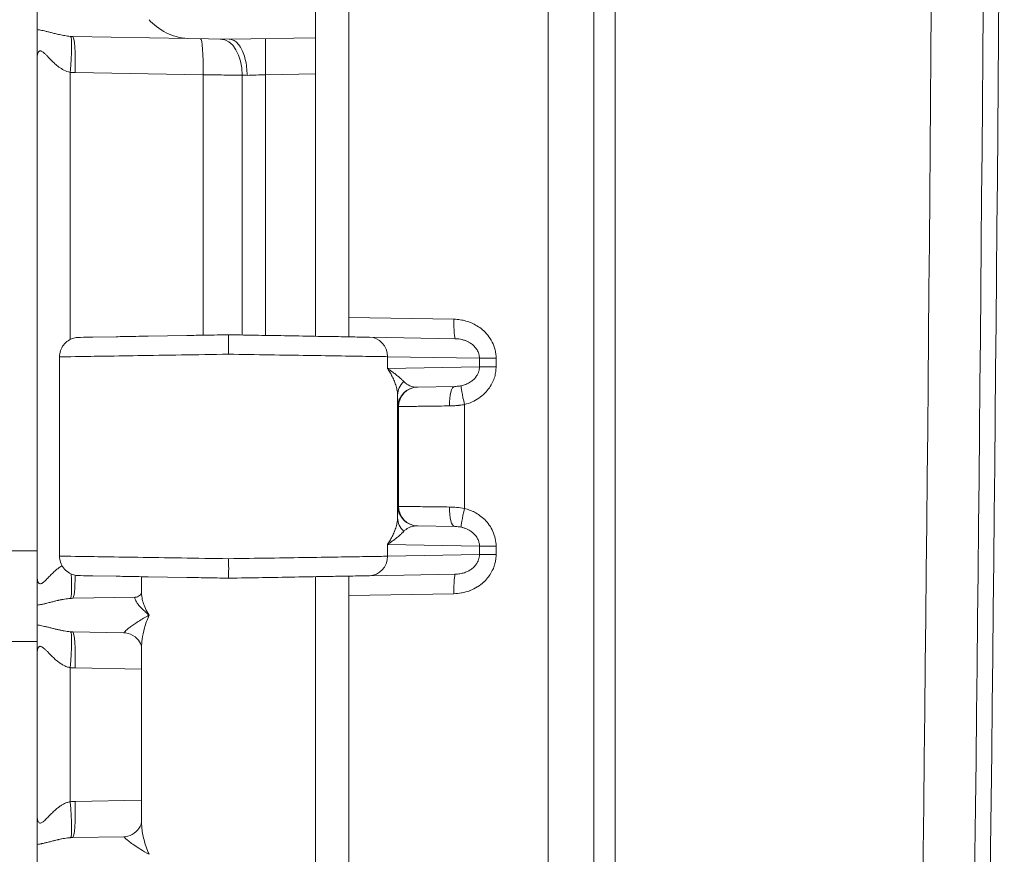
# Model space of a CAD drawing. Header units: inches. Extents: x 0 to 110, y 2 to 70.
# Tile 17 of 129: x 20.6 to 22.37, y 29.86 to 31.36. Entities that reach past the tile are written whole.
import ezdxf

# ---------------------------------------------------------------- set-up
doc = ezdxf.new("R2010")
doc.units = ezdxf.units.IN
doc.header["$LTSCALE"] = 3.25
doc.header["$MEASUREMENT"] = 0
doc.layers.add('Visible (ANSI)', color=7, linetype='Continuous', lineweight=18)
doc.layers.add('Visible Narrow (ANSI)', color=7, linetype='Continuous', lineweight=5)

msp = doc.modelspace()

# ---------------------------------------------------------------- linework, layer by layer
at = {"layer": 'Visible (ANSI)'}
for p, q in [((21.6322, 27.6568), (21.6322, 40.4906)), ((21.1922, 31.8238), (21.1922, 30.8237)), ((21.1322, 31.821), (21.1322, 31.3264)), ((20.6322, 31.3766), (20.6322, 31.3409)), ((20.696, 31.3286), (20.9026, 31.325)), ((20.9026, 31.325), (20.9772, 31.3237)), ((20.9772, 31.3237), (21.1322, 31.3264)), ((20.9772, 31.3237), (20.9772, 31.3237)), ((21.1322, 31.3264), (21.1322, 31.2614)), ((20.6322, 31.2901), (20.6322, 30.3573)), ((21.1322, 30.7898), (21.1322, 31.2614)), ((21.1922, 30.7889), (21.1922, 30.8237)), ((20.71, 30.7878), (20.7066, 30.7878)), ((20.7066, 30.7878), (20.7086, 30.7878)), ((20.71, 30.7878), (20.7153, 30.7879)), ((20.7324, 30.7882), (20.7153, 30.7879)), ((20.7285, 30.7882), (20.7324, 30.7882)), ((20.7324, 30.7882), (20.7741, 30.789)), ((20.8318, 30.79), (20.9009, 30.7912)), ((21.3834, 30.7854), (21.2291, 30.7881)), ((20.6722, 30.7528), (20.6722, 30.3947)), ((21.3825, 30.6996), (21.3151, 30.6984)), ((21.2822, 30.6735), (21.2822, 30.6735)), ((21.2822, 30.474), (21.2822, 30.474)), ((21.3151, 30.4491), (21.3825, 30.4479)), ((20.7066, 30.3597), (20.71, 30.3596)), ((20.7086, 30.3596), (20.7066, 30.3597)), ((20.7152, 30.3595), (20.71, 30.3596)), ((20.7152, 30.3595), (20.7324, 30.3592)), ((20.7324, 30.3592), (20.7285, 30.3593)), ((20.7741, 30.3585), (20.7324, 30.3592)), ((20.8197, 30.3577), (20.8197, 30.3281)), ((20.9009, 30.3563), (20.8318, 30.3575)), ((21.1322, 30.3577), (21.1322, 30.3456)), ((21.1922, 30.3586), (21.1922, 30.3238)), ((21.3834, 30.3621), (21.2291, 30.3594)), ((21.1322, 30.3456), (21.1322, 30.321)), ((20.696, 30.3188), (20.8088, 30.3208)), ((21.1322, 30.321), (21.1322, 29.8264)), ((21.1922, 30.3238), (21.1922, 29.3237)), ((20.6322, 30.3066), (20.6322, 30.2709)), ((20.696, 30.2586), (20.788, 30.257)), ((20.6322, 30.2201), (20.6322, 29.9273)), ((20.8197, 30.2309), (20.8197, 29.9166)), ((20.8197, 29.9166), (20.8197, 29.9166)), ((20.696, 29.8888), (20.788, 29.8904)), ((20.6322, 29.8766), (20.6322, 29.8409))]:
    msp.add_line(p, q, dxfattribs=at)
msp.add_arc((-337.8428, 34.0737), 360.2125, 359.126733, 0.873267, dxfattribs=at)
for centre, major_axis, ratio, start_param, end_param in [((20.8084, 30.3458), (0.0004, -0.025), 0.924558, 0.000018, 0.000068), ((20.7869, 30.192), (0.0011, 0.065), 0.854416, 6.282893, 6.283071), ((20.7869, 29.9554), (0.0011, -0.065), 0.85437, 0.000352, 0.000697)]:
    msp.add_ellipse(centre, major_axis=major_axis, ratio=ratio, start_param=start_param, end_param=end_param, dxfattribs=at)
for points, knots in [([(20.8332, 31.3587), (20.8402, 31.3508), (20.8517, 31.3414), (20.8744, 31.33), (20.8888, 31.3253), (20.9026, 31.325)], [0.0000001, 0.0000001, 0.0000001, 0.0000001, 0.1445086, 0.1445086, 0.2629399, 0.2629399, 0.2629399, 0.2629399]), ([(20.6322, 31.2901), (20.6322, 31.2903), (20.6322, 31.2903), (20.6322, 31.2982), (20.6322, 31.309), (20.6322, 31.3231), (20.6322, 31.3272), (20.6322, 31.3347), (20.6322, 31.3381), (20.6322, 31.3409)], [-0.0007866, -0.0007866, -0.0007866, -0.0007866, 0, 0, 0.0672489, 0.0672489, 0.0980531, 0.0980531, 0.1306009, 0.1306009, 0.1306009, 0.1306009]), ([(21.0093, 31.2587), (21.0093, 31.2636), (21.009, 31.2685), (21.0085, 31.2733), (21.0079, 31.278), (21.0071, 31.2827), (21.0061, 31.287), (21.0051, 31.2914), (21.0038, 31.2955), (21.0023, 31.2993), (21.0008, 31.3031), (20.9991, 31.3065), (20.9972, 31.3095), (20.9954, 31.3125), (20.9933, 31.3151), (20.9912, 31.3172), (20.9891, 31.3193), (20.9868, 31.321), (20.9844, 31.3221), (20.982, 31.3232), (20.9795, 31.3237), (20.9772, 31.3237)], [0, 0, 0, 0, 0.142857, 0.142857, 0.142857, 0.285714, 0.285714, 0.285714, 0.428571, 0.428571, 0.428571, 0.571429, 0.571429, 0.571429, 0.714286, 0.714286, 0.714286, 0.857143, 0.857143, 0.857143, 1, 1, 1, 1]), ([(20.6722, 30.7528), (20.6722, 30.7566), (20.6728, 30.7604), (20.6753, 30.7676), (20.6771, 30.771), (20.6817, 30.777), (20.6845, 30.7797), (20.6908, 30.7839), (20.6944, 30.7856), (20.6994, 30.7869), (20.7008, 30.7872), (20.7037, 30.7876), (20.7051, 30.7878), (20.7066, 30.7878)], [0, 0, 0, 0, 0.0288206, 0.0288206, 0.0577212, 0.0577212, 0.0866185, 0.0866185, 0.115515, 0.115515, 0.1264529, 0.1264529, 0.1375626, 0.1375626, 0.1375626, 0.1375626]), ([(20.8318, 30.79), (20.8165, 30.7897), (20.8021, 30.7894), (20.7839, 30.7891), (20.7789, 30.789), (20.7741, 30.789)], [0.18181818, 0.18181818, 0.18181818, 0.18181818, 0.24686871, 0.24686871, 0.27272727, 0.27272727, 0.27272727, 0.27272727]), ([(20.9759, 30.7925), (20.9621, 30.7922), (20.9485, 30.792), (20.9236, 30.7916), (20.9122, 30.7914), (20.9009, 30.7912)], [0, 0, 0, 0, 0.04853983, 0.04853983, 0.09090909, 0.09090909, 0.09090909, 0.09090909]), ([(21.2291, 30.7881), (21.2247, 30.7881), (21.2196, 30.7882), (21.2138, 30.7883), (21.2093, 30.7884), (21.2045, 30.7885), (21.1991, 30.7886), (21.189, 30.7888), (21.1773, 30.789), (21.1643, 30.7892), (21.1617, 30.7892), (21.1589, 30.7893), (21.1561, 30.7893), (21.1398, 30.7896), (21.1217, 30.7899), (21.1023, 30.7903), (21.1007, 30.7903), (21.099, 30.7903), (21.0973, 30.7904), (21.0794, 30.7907), (21.0604, 30.791), (21.0411, 30.7913), (21.0337, 30.7915), (21.0263, 30.7916), (21.0188, 30.7917), (21.0048, 30.792), (20.9905, 30.7922), (20.9759, 30.7925)], [0, 0, 0, 0, 0.113348, 0.113348, 0.113348, 0.2, 0.2, 0.2, 0.365556, 0.365556, 0.365556, 0.4, 0.4, 0.4, 0.6, 0.6, 0.6, 0.617354, 0.617354, 0.617354, 0.8, 0.8, 0.8, 0.869601, 0.869601, 0.869601, 1, 1, 1, 1]), ([(20.9759, 30.7925), (20.9759, 30.7925), (20.9759, 30.7908), (20.9759, 30.7878), (20.9759, 30.7863), (20.9759, 30.7843), (20.9759, 30.7822), (20.9759, 30.7801), (20.9759, 30.7776), (20.9759, 30.775), (20.9759, 30.7697), (20.9759, 30.7636), (20.9759, 30.7575)], [0, 0, 0, 0, 0.333333, 0.333333, 0.333333, 0.499913, 0.499913, 0.499913, 0.666667, 0.666667, 0.666667, 1, 1, 1, 1]), ([(21.1922, 30.7889), (21.1922, 30.7888), (21.1922, 30.7888), (21.1922, 30.7887), (21.1921, 30.7887), (21.1921, 30.7887), (21.192, 30.7887)], [0, 0, 0, 0, 0.499997, 0.499997, 0.499997, 0.999994, 0.999994, 0.999994, 0.999994]), ([(20.7066, 30.3597), (20.7051, 30.3597), (20.7037, 30.3598), (20.7008, 30.3602), (20.6994, 30.3605), (20.6944, 30.3619), (20.6908, 30.3635), (20.6845, 30.3678), (20.6817, 30.3704), (20.6771, 30.3765), (20.6753, 30.3799), (20.6728, 30.3871), (20.6722, 30.3909), (20.6722, 30.3947)], [0, 0, 0, 0, 0.0111147, 0.0111147, 0.0220573, 0.0220573, 0.0509537, 0.0509537, 0.079851, 0.079851, 0.108752, 0.108752, 0.1375627, 0.1375627, 0.1375627, 0.1375627]), ([(20.9759, 30.355), (20.976, 30.355), (20.976, 30.3566), (20.976, 30.3597), (20.9761, 30.3612), (20.9761, 30.3631), (20.9761, 30.3652), (20.9762, 30.3673), (20.9762, 30.3698), (20.9762, 30.3725), (20.9761, 30.3778), (20.9759, 30.3839), (20.9759, 30.39)], [0, 0, 0, 0, 0.333333, 0.333333, 0.333333, 0.499854, 0.499854, 0.499854, 0.666667, 0.666667, 0.666667, 1, 1, 1, 1]), ([(20.6322, 30.3066), (20.6322, 30.31), (20.6322, 30.3141), (20.6322, 30.3191), (20.6322, 30.32), (20.6322, 30.321), (20.6322, 30.3219), (20.6322, 30.3262), (20.6322, 30.331), (20.6322, 30.3363), (20.6322, 30.3376), (20.6322, 30.339), (20.6322, 30.3404), (20.6322, 30.3456), (20.6322, 30.3513), (20.6322, 30.3573)], [0, 0, 0, 0, 0.333333, 0.333333, 0.333333, 0.395384, 0.395384, 0.395384, 0.666667, 0.666667, 0.666667, 0.736353, 0.736353, 0.736353, 1, 1, 1, 1]), ([(20.7741, 30.3585), (20.7741, 30.3585), (20.7741, 30.3585), (20.7789, 30.3584), (20.7839, 30.3583), (20.8021, 30.358), (20.8164, 30.3578), (20.8318, 30.3575)], [0.72727272, 0.72727272, 0.72727272, 0.72727272, 0.72727273, 0.72727273, 0.75304207, 0.75304207, 0.81818182, 0.81818182, 0.81818182, 0.81818182]), ([(20.9009, 30.3563), (20.9122, 30.3561), (20.9236, 30.3559), (20.9485, 30.3555), (20.962, 30.3552), (20.9759, 30.355)], [0.90909091, 0.90909091, 0.90909091, 0.90909091, 0.95137342, 0.95137342, 1, 1, 1, 1]), ([(21.2291, 30.3594), (21.2255, 30.3593), (21.2213, 30.3593), (21.2167, 30.3592), (21.2115, 30.3591), (21.2057, 30.359), (21.1992, 30.3589), (21.191, 30.3587), (21.1818, 30.3586), (21.1716, 30.3584), (21.1667, 30.3583), (21.1615, 30.3582), (21.1561, 30.3581), (21.142, 30.3579), (21.1265, 30.3576), (21.11, 30.3573), (21.1075, 30.3573), (21.1049, 30.3572), (21.1023, 30.3572), (21.0829, 30.3568), (21.0622, 30.3565), (21.041, 30.3561), (21.0397, 30.3561), (21.0384, 30.3561), (21.037, 30.356), (21.0172, 30.3557), (20.9969, 30.3553), (20.9759, 30.355)], [0, 0, 0, 0, 0.0941977, 0.0941977, 0.0941977, 0.2, 0.2, 0.2, 0.3339529, 0.3339529, 0.3339529, 0.4, 0.4, 0.4, 0.5731888, 0.5731888, 0.5731888, 0.6, 0.6, 0.6, 0.8, 0.8, 0.8, 0.8126384, 0.8126384, 0.8126384, 1, 1, 1, 1]), ([(21.192, 30.3588), (21.1921, 30.3588), (21.1921, 30.3587), (21.1922, 30.3587), (21.1922, 30.3587), (21.1922, 30.3587), (21.1922, 30.3586)], [0.000009, 0.000009, 0.000009, 0.000009, 0.5000039, 0.5000039, 0.5000039, 1, 1, 1, 1]), ([(20.8088, 30.3208), (20.8108, 30.3208), (20.814, 30.3219), (20.8183, 30.3253), (20.8193, 30.3274), (20.8196, 30.3284), (20.8197, 30.3285), (20.8197, 30.3286)], [0, 0, 0, 0, 0.0636754, 0.0636754, 0.1270386, 0.1270386, 0.1391847, 0.1391847, 0.1391847, 0.1391847]), ([(20.6322, 30.2201), (20.6322, 30.221), (20.6322, 30.2222), (20.6322, 30.2337), (20.6322, 30.2419), (20.6322, 30.2558), (20.6322, 30.2643), (20.6322, 30.2709)], [-0.0071501, -0.0071501, -0.0071501, -0.0071501, 0, 0, 0.0928613, 0.0928613, 0.1824185, 0.1824185, 0.1824185, 0.1824185]), ([(20.8197, 30.2309), (20.8197, 30.231), (20.8196, 30.2335), (20.8161, 30.2411), (20.8128, 30.2458), (20.8033, 30.2534), (20.7969, 30.256), (20.7902, 30.2569), (20.7891, 30.257), (20.788, 30.257)], [0.0076082, 0.0076082, 0.0076082, 0.0076082, 0.1091304, 0.1091304, 0.2004338, 0.2004338, 0.2954206, 0.2954206, 0.3160633, 0.3160633, 0.3160633, 0.3160633]), ([(20.6322, 29.8766), (20.6322, 29.88), (20.6322, 29.8841), (20.6322, 29.8891), (20.6322, 29.89), (20.6322, 29.891), (20.6322, 29.8919), (20.6322, 29.8962), (20.6322, 29.901), (20.6322, 29.9063), (20.6322, 29.9076), (20.6322, 29.909), (20.6322, 29.9104), (20.6322, 29.9156), (20.6322, 29.9213), (20.6322, 29.9273)], [0, 0, 0, 0, 0.333333, 0.333333, 0.333333, 0.395376, 0.395376, 0.395376, 0.666667, 0.666667, 0.666667, 0.736346, 0.736346, 0.736346, 1, 1, 1, 1]), ([(20.788, 29.8904), (20.7924, 29.8905), (20.7981, 29.8919), (20.8081, 29.8974), (20.8124, 29.9015), (20.8181, 29.9097), (20.8192, 29.9136), (20.8197, 29.9161), (20.8197, 29.9165), (20.8197, 29.9166)], [0, 0, 0, 0, 0.0850124, 0.0850124, 0.1709349, 0.1709349, 0.2678892, 0.2678892, 0.308702, 0.308702, 0.308702, 0.308702])]:
    msp.add_open_spline(points, degree=3, knots=knots, dxfattribs=at)
at = {"layer": 'Visible Narrow (ANSI)'}
for p, q in [((21.55, 27.6568), (21.55, 40.4906)), ((21.6703, 39.4632), (21.6703, 28.6842)), ((20.6915, 31.2641), (20.6915, 30.7841)), ((20.7006, 31.2636), (20.9303, 31.2596)), ((20.9303, 31.2596), (20.9303, 30.7917)), ((21.0006, 31.259), (21.0006, 30.792)), ((21.0425, 30.7913), (21.0426, 31.2599)), ((21.0426, 31.2599), (21.1322, 31.2614)), ((21.1922, 30.8237), (21.3809, 30.8204)), ((21.2614, 30.7531), (21.2614, 30.7319)), ((21.4268, 30.7502), (21.2614, 30.7531)), ((21.4268, 30.7502), (21.4566, 30.7502)), ((21.4268, 30.7502), (21.4268, 30.7348)), ((21.4566, 30.7502), (21.4566, 30.7348)), ((21.4268, 30.7348), (21.2614, 30.7319)), ((21.4268, 30.7348), (21.4566, 30.7348)), ((21.2797, 30.4635), (21.2797, 30.684)), ((21.2814, 30.6634), (21.2807, 30.6634)), ((21.2814, 30.484), (21.2814, 30.6634)), ((21.4, 30.4803), (21.4, 30.6671)), ((21.2807, 30.4841), (21.2814, 30.484)), ((21.2614, 30.4156), (21.2614, 30.3944)), ((21.2614, 30.4156), (21.4268, 30.4127)), ((21.4268, 30.4127), (21.4566, 30.4127)), ((21.4268, 30.4127), (21.4268, 30.3973)), ((21.4566, 30.4127), (21.4566, 30.3973)), ((20.6322, 30.4044), (17.3805, 30.4049)), ((21.4268, 30.3973), (21.2614, 30.3944)), ((21.4268, 30.3973), (21.4566, 30.3973)), ((21.3809, 30.3271), (21.1922, 30.3238)), ((20.6322, 30.2413), (17.3805, 30.2413)), ((20.6915, 30.1941), (20.6915, 29.9533)), ((20.7006, 30.1936), (20.8197, 30.1916)), ((20.7006, 29.9538), (20.8197, 29.9559))]:
    msp.add_line(p, q, dxfattribs=at)
for centre, major_axis, ratio, start_param, end_param in [((-155.513, 34.0737), (0, 251.5247), 0.707107, 4.690941, 4.733837), ((-155.4491, 34.0737), (0, 251.3027), 0.707107, 4.690941, 4.733837), ((20.6859, 31.2641), (0.0059, 0.0647), 0.086802, 4.720175, 6.247979), ((20.6949, 31.2636), (0.0011, 0.065), 0.087143, 4.71391, 6.283185), ((20.9246, 31.2596), (0.0011, 0.065), 0.087143, 4.71391, 6.28311), ((20.9598, 31.259), (0.0011, 0.065), 0.628144, 4.723353, 6.283192), ((21.0437, 31.2599), (-0.0011, 0.065), 0.01745, 0, 1.570492), ((21.0414, 31.2576), (0.065, -0.0023), 0.000322, 4.033449, 4.195819), ((21.384, 30.8204), (-0.0006, -0.035), 0.087143, 4.71391, 6.283185), ((21.2285, 30.7531), (0.0006, 0.035), 0.939676, 4.728789, 6.283141), ((21.3147, 30.684), (-0.035, -0.0007), 0.946172, 5.437633, 6.261682), ((21.3157, 30.6634), (-0.0006, 0.035), 0.999976, 0.001315, 1.554631), ((21.3164, 30.6634), (-0.0006, 0.035), 0.999976, 0, 1.553343), ((21.3157, 30.7334), (-0.0181, -0.0304), 0.960279, 6.033131, 6.820068), ((21.3831, 30.6646), (-0.0006, 0.035), 0.297073, 0.000017, 1.565611), ((21.4031, 30.6671), (-0.0086, 0.0339), 0.084521, 0.085624, 1.549455), ((21.3157, 30.4841), (-0.0006, -0.035), 0.999976, 4.729842, 6.283185), ((21.3164, 30.484), (-0.0006, -0.035), 0.999976, 4.729819, 6.283185), ((21.3831, 30.4829), (-0.0006, -0.035), 0.297068, 4.717575, 6.283185), ((21.4031, 30.4803), (-0.0086, -0.0339), 0.084522, 4.73373, 6.197562), ((21.3147, 30.4635), (-0.035, 0.0007), 0.946127, 0.021504, 0.845548), ((21.2285, 30.3944), (0.0006, -0.035), 0.939676, 0.000035, 1.554396), ((20.6859, 30.3833), (0.0059, -0.0647), 0.086802, 0.034475, 1.237784), ((20.6949, 30.3838), (0.0011, -0.065), 0.087143, 0, 1.199179), ((21.384, 30.3271), (-0.0006, 0.035), 0.087143, 0, 1.569275), ((20.6957, 30.3033), (0.0355, 0.001), 0.436746, 1.549398, 1.665465), ((20.6859, 30.1941), (0.0059, 0.0647), 0.086802, 4.720238, 6.248517), ((20.6949, 30.1936), (0.0011, 0.065), 0.087143, 4.71391, 6.283185), ((20.7028, 30.3193), (-0.0029, -0.1257), 0.996209, 6.216084, 6.2884), ((20.7027, 29.8288), (-0.0009, 0.125), 0.996196, 0.010084, 0.08282), ((20.6859, 29.9533), (0.0059, -0.0647), 0.086802, 0.034475, 1.562923), ((20.6949, 29.9538), (0.0011, -0.065), 0.087143, 0, 1.569275), ((20.6957, 29.8733), (0.0355, 0.001), 0.436746, 1.549398, 1.665465)]:
    msp.add_ellipse(centre, major_axis=major_axis, ratio=ratio, start_param=start_param, end_param=end_param, dxfattribs=at)
for points in [[(20.6322, 31.3409), (20.6334, 31.3408), (20.636, 31.3404), (20.6405, 31.3396), (20.6455, 31.3385), (20.6512, 31.3371), (20.6574, 31.3355), (20.6644, 31.3337), (20.6722, 31.3318), (20.6814, 31.33), (20.6882, 31.3291), (20.6919, 31.3288)], [(20.6915, 31.2641), (20.693, 31.264), (20.6961, 31.2638), (20.6991, 31.2637), (20.7006, 31.2636)], [(21.3809, 30.8204), (21.3848, 30.8203), (21.3924, 30.8196), (21.4025, 30.8174), (21.4124, 30.8139), (21.4223, 30.8089), (21.4321, 30.8019), (21.4418, 30.7922), (21.4501, 30.7797), (21.4554, 30.7653), (21.4566, 30.7553), (21.4566, 30.7502)], [(21.4, 30.4803), (21.403, 30.4796), (21.409, 30.4777), (21.4181, 30.4737), (21.4271, 30.4682), (21.4363, 30.4606), (21.4448, 30.4508), (21.4514, 30.4391), (21.4556, 30.4261), (21.4566, 30.4172), (21.4566, 30.4127)]]:
    msp.add_open_spline(points, degree=3, dxfattribs=at)
for points, knots in [([(20.6919, 31.3288), (20.6926, 31.3288), (20.6933, 31.3287), (20.694, 31.3287), (20.6947, 31.3287), (20.6954, 31.3286), (20.696, 31.3286)], [0.0001133, 0.0001133, 0.0001133, 0.0001133, 0.5, 0.5, 0.5, 1, 1, 1, 1]), ([(20.6322, 31.2901), (20.6322, 31.2915), (20.6323, 31.2939), (20.6329, 31.2969), (20.6336, 31.2992), (20.6346, 31.3009), (20.6357, 31.302), (20.637, 31.3026), (20.6385, 31.3026), (20.6403, 31.3019), (20.6426, 31.3005), (20.6454, 31.2982), (20.6489, 31.2948), (20.6531, 31.2904), (20.658, 31.2853), (20.6639, 31.2796), (20.671, 31.2736), (20.68, 31.2678), (20.6874, 31.2649), (20.6915, 31.2641)], [0, 0, 0, 0, 0.0588235, 0.1176471, 0.1764706, 0.2352941, 0.2941176, 0.3529412, 0.4117647, 0.4705882, 0.5294118, 0.5882353, 0.6470588, 0.7058824, 0.7647059, 0.8235294, 0.8823529, 0.9411765, 0.9999997, 0.9999997, 0.9999997, 0.9999997]), ([(20.9303, 31.2596), (20.943, 31.2595), (20.9683, 31.2593), (20.9906, 31.2591), (21.0006, 31.259)], [0.0000001, 0.0000001, 0.0000001, 0.0000001, 0.5, 0.9999998, 0.9999998, 0.9999998, 0.9999998]), ([(21.0093, 31.2587), (21.0144, 31.2589), (21.0252, 31.2593), (21.0368, 31.2597), (21.0426, 31.2599)], [0, 0, 0, 0, 0.5, 0.9999716, 0.9999716, 0.9999716, 0.9999716]), ([(21.3834, 30.7854), (21.3854, 30.7853), (21.3874, 30.7852), (21.3893, 30.7849), (21.3894, 30.7849), (21.3896, 30.7849), (21.3898, 30.7849), (21.3917, 30.7846), (21.3935, 30.7843), (21.3952, 30.7839), (21.3954, 30.7838), (21.3955, 30.7838), (21.3957, 30.7837), (21.3975, 30.7833), (21.3992, 30.7828), (21.401, 30.7821), (21.4011, 30.7821), (21.4012, 30.782), (21.4014, 30.782), (21.4031, 30.7813), (21.4049, 30.7805), (21.4067, 30.7796), (21.4068, 30.7795), (21.4069, 30.7795), (21.407, 30.7794), (21.4088, 30.7785), (21.4106, 30.7774), (21.4123, 30.7761), (21.4125, 30.776), (21.4126, 30.7759), (21.4127, 30.7759), (21.4144, 30.7745), (21.4162, 30.773), (21.4178, 30.7713), (21.4179, 30.7712), (21.418, 30.7711), (21.4181, 30.771), (21.4198, 30.7692), (21.4213, 30.7672), (21.4225, 30.7651), (21.4239, 30.7629), (21.4249, 30.7604), (21.4256, 30.758), (21.4264, 30.7554), (21.4268, 30.7528), (21.4268, 30.7502)], [0, 0, 0, 0, 0.101125, 0.101125, 0.101125, 0.111111, 0.111111, 0.111111, 0.212969, 0.212969, 0.212969, 0.222222, 0.222222, 0.222222, 0.324959, 0.324959, 0.324959, 0.333333, 0.333333, 0.333333, 0.436899, 0.436899, 0.436899, 0.444444, 0.444444, 0.444444, 0.548853, 0.548853, 0.548853, 0.555556, 0.555556, 0.555556, 0.660839, 0.660839, 0.660839, 0.666667, 0.666667, 0.666667, 0.772768, 0.772768, 0.772768, 0.884658, 0.884658, 0.884658, 1, 1, 1, 1]), ([(20.9759, 30.7575), (20.9473, 30.757), (20.8901, 30.7561), (20.8111, 30.7549), (20.7452, 30.7539), (20.6976, 30.7532), (20.6757, 30.7528), (20.6722, 30.7528), (20.6722, 30.7528)], [0, 0, 0, 0, 0.0909091, 0.1818182, 0.2727273, 0.3636364, 0.4545455, 0.5055834, 0.5055834, 0.5055834, 0.5055834]), ([(21.2614, 30.7531), (21.2529, 30.7532), (21.2303, 30.7535), (21.1812, 30.7543), (21.12, 30.7553), (21.0502, 30.7563), (21.0007, 30.7571), (20.9759, 30.7575)], [0, 0, 0, 0, 0.2, 0.4, 0.6, 0.8, 1, 1, 1, 1]), ([(21.2797, 30.684), (21.2796, 30.6864), (21.2794, 30.6889), (21.279, 30.6917), (21.2785, 30.6944), (21.2779, 30.6972), (21.277, 30.7001), (21.2762, 30.703), (21.2751, 30.7059), (21.2739, 30.7088), (21.2728, 30.7118), (21.2714, 30.7146), (21.27, 30.7174), (21.2686, 30.7201), (21.2671, 30.7228), (21.2657, 30.7252), (21.2642, 30.7276), (21.2628, 30.7299), (21.2614, 30.7319)], [0.0001648, 0.0001648, 0.0001648, 0.0001648, 0.1666667, 0.1666667, 0.1666667, 0.3333333, 0.3333333, 0.3333333, 0.5, 0.5, 0.5, 0.6666667, 0.6666667, 0.6666667, 0.8333333, 0.8333333, 0.8333333, 1, 1, 1, 1]), ([(21.291, 30.7083), (21.2898, 30.7095), (21.2885, 30.7107), (21.2871, 30.712), (21.2857, 30.7134), (21.2841, 30.7148), (21.2825, 30.7162), (21.2808, 30.7176), (21.2791, 30.7191), (21.2772, 30.7205), (21.2754, 30.722), (21.2736, 30.7234), (21.2717, 30.7247), (21.2699, 30.7261), (21.2681, 30.7274), (21.2663, 30.7286), (21.2646, 30.7298), (21.2629, 30.7309), (21.2614, 30.7319)], [0, 0, 0, 0, 0.166667, 0.166667, 0.166667, 0.333333, 0.333333, 0.333333, 0.5, 0.5, 0.5, 0.666667, 0.666667, 0.666667, 0.833333, 0.833333, 0.833333, 1, 1, 1, 1]), ([(21.4268, 30.7348), (21.4268, 30.7334), (21.4267, 30.732), (21.4264, 30.7305), (21.4262, 30.7291), (21.4258, 30.7275), (21.4253, 30.7259), (21.4248, 30.7244), (21.4241, 30.7227), (21.4232, 30.721), (21.4223, 30.7193), (21.4212, 30.7176), (21.4198, 30.7159), (21.4185, 30.7143), (21.4169, 30.7126), (21.4151, 30.711), (21.4133, 30.7095), (21.4112, 30.708), (21.409, 30.7067), (21.4068, 30.7054), (21.4045, 30.7042), (21.402, 30.7032), (21.3995, 30.7023), (21.397, 30.7015), (21.3943, 30.7009)], [0.0000001, 0.0000001, 0.0000001, 0.0000001, 0.1250001, 0.1250001, 0.1250001, 0.2500001, 0.2500001, 0.2500001, 0.3750001, 0.3750001, 0.3750001, 0.5000001, 0.5000001, 0.5000001, 0.625, 0.625, 0.625, 0.75, 0.75, 0.75, 0.875, 0.875, 0.875, 1, 1, 1, 1]), ([(21.4566, 30.7348), (21.4566, 30.7321), (21.4564, 30.7292), (21.4556, 30.7233), (21.4544, 30.7172), (21.4508, 30.7074), (21.4449, 30.6971), (21.4367, 30.6871), (21.4261, 30.6784), (21.4177, 30.6737), (21.4091, 30.6698), (21.4047, 30.6683), (21.4, 30.6671)], [0, 0, 0, 0, 0.125, 0.125, 0.25, 0.375, 0.5, 0.625, 0.75, 0.875, 0.875, 0.9999999, 0.9999999, 0.9999999, 0.9999999]), ([(21.3943, 30.7009), (21.3931, 30.7006), (21.3919, 30.7004), (21.3907, 30.7002), (21.3894, 30.7), (21.3881, 30.6999), (21.3867, 30.6998), (21.3854, 30.6997), (21.384, 30.6996), (21.3825, 30.6996)], [0.0000026, 0.0000026, 0.0000026, 0.0000026, 0.3333348, 0.3333348, 0.3333348, 0.6666669, 0.6666669, 0.6666669, 0.9999991, 0.9999991, 0.9999991, 0.9999991]), ([(21.2807, 30.6634), (21.2806, 30.6634), (21.2805, 30.6641), (21.2802, 30.6669), (21.28, 30.6711), (21.2799, 30.6767), (21.2797, 30.6813), (21.2797, 30.6838)], [0, 0, 0, 0, 0.2, 0.4, 0.6, 0.8, 0.9971651, 0.9971651, 0.9971651, 0.9971651]), ([(21.3727, 30.6646), (21.3597, 30.6644), (21.3349, 30.6641), (21.3052, 30.6637), (21.286, 30.6635), (21.2815, 30.6634), (21.2814, 30.6634)], [0.0000001, 0.0000001, 0.0000001, 0.0000001, 0.25, 0.5, 0.75, 0.9999985, 0.9999985, 0.9999985, 0.9999985]), ([(21.4, 30.6671), (21.3972, 30.6666), (21.3943, 30.6662), (21.3909, 30.6657), (21.3903, 30.6657), (21.3874, 30.6653), (21.3849, 30.6651), (21.3807, 30.6648), (21.379, 30.6648), (21.3758, 30.6646), (21.3743, 30.6646), (21.3727, 30.6646)], [0, 0, 0, 0, 0.333333, 0.333333, 0.391919, 0.391919, 0.666667, 0.666667, 0.845235, 0.845235, 1, 1, 1, 1]), ([(21.2797, 30.4636), (21.2797, 30.4662), (21.2799, 30.4709), (21.28, 30.4765), (21.2802, 30.4807), (21.2805, 30.4834), (21.2806, 30.4841), (21.2807, 30.4841)], [0.0028362, 0.0028362, 0.0028362, 0.0028362, 0.2, 0.4, 0.6, 0.8, 1, 1, 1, 1]), ([(21.2814, 30.484), (21.2815, 30.484), (21.286, 30.484), (21.3052, 30.4837), (21.3349, 30.4834), (21.3597, 30.483), (21.3727, 30.4829)], [0.0000016, 0.0000016, 0.0000016, 0.0000016, 0.25, 0.5, 0.75, 1, 1, 1, 1]), ([(21.3727, 30.4829), (21.377, 30.4828), (21.3857, 30.4824), (21.3952, 30.4812), (21.4, 30.4803)], [0.0000011, 0.0000011, 0.0000011, 0.0000011, 0.5, 1, 1, 1, 1]), ([(21.2614, 30.4156), (21.2627, 30.4175), (21.2641, 30.4197), (21.2656, 30.4221), (21.267, 30.4245), (21.2685, 30.4271), (21.2699, 30.4298), (21.2713, 30.4326), (21.2726, 30.4354), (21.2738, 30.4383), (21.2739, 30.4384), (21.2739, 30.4385), (21.2739, 30.4386), (21.2751, 30.4414), (21.2761, 30.4443), (21.2769, 30.4471), (21.277, 30.4472), (21.277, 30.4474), (21.277, 30.4475), (21.2779, 30.4503), (21.2785, 30.453), (21.2789, 30.4557), (21.279, 30.4558), (21.279, 30.4559), (21.279, 30.4561), (21.2794, 30.4587), (21.2796, 30.4612), (21.2797, 30.4635)], [0, 0, 0, 0, 0.166667, 0.166667, 0.166667, 0.333333, 0.333333, 0.333333, 0.5, 0.5, 0.5, 0.504818, 0.504818, 0.504818, 0.666667, 0.666667, 0.666667, 0.673083, 0.673083, 0.673083, 0.833333, 0.833333, 0.833333, 0.841394, 0.841394, 0.841394, 1, 1, 1, 1]), ([(21.291, 30.4392), (21.2923, 30.4405), (21.2949, 30.4428), (21.2993, 30.4455), (21.3042, 30.4476), (21.3094, 30.4488), (21.3132, 30.4491), (21.3151, 30.4491)], [0.0000416, 0.0000416, 0.0000416, 0.0000416, 0.2, 0.4, 0.6, 0.8, 1, 1, 1, 1]), ([(21.3825, 30.4479), (21.383, 30.4479), (21.3835, 30.4479), (21.3854, 30.4478), (21.3868, 30.4477), (21.3889, 30.4475), (21.3895, 30.4474), (21.3915, 30.4471), (21.3929, 30.4469), (21.3943, 30.4466)], [0, 0, 0, 0, 0.129859, 0.129859, 0.5, 0.5, 0.656053, 0.656053, 1, 1, 1, 1]), ([(21.3943, 30.4466), (21.396, 30.4462), (21.3977, 30.4457), (21.3995, 30.4451), (21.4012, 30.4446), (21.4029, 30.4439), (21.4046, 30.4431), (21.4064, 30.4423), (21.4081, 30.4414), (21.4098, 30.4403), (21.4116, 30.4392), (21.4133, 30.4379), (21.415, 30.4365), (21.4167, 30.435), (21.4183, 30.4334), (21.4198, 30.4316), (21.4212, 30.4298), (21.4225, 30.4278), (21.4235, 30.4258), (21.4246, 30.4237), (21.4254, 30.4216), (21.4259, 30.4194), (21.4265, 30.4172), (21.4268, 30.4149), (21.4268, 30.4127)], [0, 0, 0, 0, 0.125, 0.125, 0.125, 0.25, 0.25, 0.25, 0.375, 0.375, 0.375, 0.5, 0.5, 0.5, 0.625, 0.625, 0.625, 0.75, 0.75, 0.75, 0.875, 0.875, 0.875, 1, 1, 1, 1]), ([(21.2614, 30.4156), (21.2629, 30.4165), (21.2645, 30.4176), (21.2662, 30.4188), (21.2679, 30.42), (21.2697, 30.4212), (21.2716, 30.4226), (21.2734, 30.4239), (21.2753, 30.4254), (21.2771, 30.4268), (21.2789, 30.4282), (21.2807, 30.4297), (21.2823, 30.4311), (21.284, 30.4326), (21.2856, 30.434), (21.287, 30.4353), (21.2885, 30.4367), (21.2898, 30.438), (21.291, 30.4392)], [0, 0, 0, 0, 0.166667, 0.166667, 0.166667, 0.333333, 0.333333, 0.333333, 0.5, 0.5, 0.5, 0.666667, 0.666667, 0.666667, 0.833333, 0.833333, 0.833333, 1, 1, 1, 1]), ([(20.6722, 30.3947), (20.6722, 30.3947), (20.6757, 30.3946), (20.6976, 30.3943), (20.7452, 30.3935), (20.8111, 30.3925), (20.8901, 30.3913), (20.9473, 30.3904), (20.9759, 30.39)], [0.4944088, 0.4944088, 0.4944088, 0.4944088, 0.5454545, 0.6363636, 0.7272727, 0.8181818, 0.9090909, 1, 1, 1, 1]), ([(21.2614, 30.3944), (21.2529, 30.3943), (21.2303, 30.3939), (21.1812, 30.3932), (21.12, 30.3922), (21.0502, 30.3911), (21.0007, 30.3904), (20.9759, 30.39)], [0, 0, 0, 0, 0.2, 0.4, 0.6, 0.8, 1, 1, 1, 1]), ([(21.4566, 30.3973), (21.4566, 30.3953), (21.4565, 30.3933), (21.4562, 30.3903), (21.4561, 30.3894), (21.4557, 30.3861), (21.4552, 30.3838), (21.4544, 30.3805), (21.4541, 30.3797), (21.4531, 30.3761), (21.4521, 30.3734), (21.4505, 30.3699), (21.4502, 30.3692), (21.4483, 30.3655), (21.4465, 30.3624), (21.444, 30.3589), (21.4437, 30.3584), (21.441, 30.3548), (21.4382, 30.3516), (21.4348, 30.3484), (21.4346, 30.3482), (21.4309, 30.3448), (21.4272, 30.342), (21.4231, 30.3394), (21.4229, 30.3393), (21.4187, 30.3367), (21.4142, 30.3345), (21.4095, 30.3326), (21.4093, 30.3326), (21.4047, 30.3308), (21.4001, 30.3295), (21.395, 30.3285), (21.3946, 30.3285), (21.3898, 30.3276), (21.3854, 30.3272), (21.3809, 30.3271)], [0, 0, 0, 0, 0.076658, 0.076658, 0.111111, 0.111111, 0.193918, 0.193918, 0.222222, 0.222222, 0.311362, 0.311362, 0.333333, 0.333333, 0.428797, 0.428797, 0.444444, 0.444444, 0.546136, 0.546136, 0.555556, 0.555556, 0.663442, 0.663442, 0.666667, 0.666667, 0.777778, 0.777778, 0.780721, 0.780721, 0.888889, 0.888889, 0.89809, 0.89809, 1, 1, 1, 1]), ([(21.4268, 30.3973), (21.4268, 30.3959), (21.4266, 30.3944), (21.4264, 30.3928), (21.4261, 30.3913), (21.4258, 30.3897), (21.4252, 30.388), (21.4246, 30.3864), (21.4238, 30.3846), (21.4228, 30.3829), (21.4218, 30.3811), (21.4206, 30.3793), (21.4191, 30.3776), (21.4176, 30.3758), (21.4159, 30.3741), (21.4139, 30.3726), (21.4119, 30.371), (21.4097, 30.3695), (21.4074, 30.3682), (21.405, 30.3669), (21.4024, 30.3658), (21.3998, 30.3649), (21.3971, 30.364), (21.3944, 30.3633), (21.3916, 30.3629), (21.3889, 30.3624), (21.3861, 30.3621), (21.3834, 30.3621)], [0.0000001, 0.0000001, 0.0000001, 0.0000001, 0.1111112, 0.1111112, 0.1111112, 0.2222223, 0.2222223, 0.2222223, 0.3333334, 0.3333334, 0.3333334, 0.4444445, 0.4444445, 0.4444445, 0.5555556, 0.5555556, 0.5555556, 0.6666667, 0.6666667, 0.6666667, 0.7777778, 0.7777778, 0.7777778, 0.8888889, 0.8888889, 0.8888889, 1, 1, 1, 1]), ([(20.6322, 30.3573), (20.6322, 30.3539), (20.6327, 30.351), (20.6335, 30.3488), (20.6343, 30.3467), (20.6355, 30.3454), (20.6369, 30.345), (20.6383, 30.3447), (20.64, 30.3453), (20.6417, 30.3464), (20.6435, 30.3475), (20.6453, 30.3492), (20.6471, 30.351), (20.6489, 30.3527), (20.6507, 30.3546), (20.6526, 30.3566), (20.6544, 30.3585), (20.6563, 30.3604), (20.6581, 30.3622), (20.6599, 30.364), (20.6618, 30.3658), (20.6636, 30.3674), (20.6654, 30.3691), (20.6672, 30.3706), (20.669, 30.372), (20.6708, 30.3735), (20.6726, 30.3748), (20.6744, 30.3759), (20.6752, 30.3765), (20.676, 30.377), (20.6767, 30.3774)], [0, 0, 0, 0, 0.0833333, 0.0833333, 0.0833333, 0.1666667, 0.1666667, 0.1666667, 0.25, 0.25, 0.25, 0.3333333, 0.3333333, 0.3333333, 0.4166667, 0.4166667, 0.4166667, 0.5, 0.5, 0.5, 0.5833333, 0.5833333, 0.5833333, 0.6666667, 0.6666667, 0.6666667, 0.75, 0.75, 0.75, 0.787565, 0.787565, 0.787565, 0.787565]), ([(20.8088, 30.3208), (20.8084, 30.3208), (20.808, 30.3206), (20.8078, 30.3202), (20.8077, 30.3198), (20.8076, 30.3193), (20.8077, 30.3186), (20.8078, 30.3178), (20.8081, 30.3169), (20.8086, 30.3159), (20.8091, 30.3148), (20.8097, 30.3136), (20.8106, 30.3122), (20.8115, 30.3108), (20.8126, 30.3092), (20.8139, 30.3075), (20.8153, 30.3057), (20.8169, 30.3038), (20.8188, 30.3018), (20.8207, 30.2998), (20.8229, 30.2976), (20.8253, 30.2955), (20.8272, 30.2937), (20.8293, 30.2918), (20.8316, 30.29), (20.8321, 30.2896), (20.8326, 30.2891), (20.8332, 30.2887)], [0, 0, 0, 0, 0.125, 0.125, 0.125, 0.25, 0.25, 0.25, 0.375, 0.375, 0.375, 0.5, 0.5, 0.5, 0.625, 0.625, 0.625, 0.75, 0.75, 0.75, 0.875, 0.875, 0.875, 0.977146, 0.977146, 0.977146, 1, 1, 1, 1]), ([(20.8197, 30.3281), (20.8197, 30.3262), (20.8198, 30.3241), (20.8202, 30.3218), (20.8206, 30.3188), (20.8213, 30.3154), (20.8224, 30.3118), (20.8235, 30.3083), (20.825, 30.3044), (20.8268, 30.3006), (20.8286, 30.2967), (20.8307, 30.2927), (20.8332, 30.2887)], [0.5336056, 0.5336056, 0.5336056, 0.5336056, 0.625, 0.625, 0.625, 0.75, 0.75, 0.75, 0.875, 0.875, 0.875, 1, 1, 1, 1]), ([(20.6322, 30.3066), (20.6325, 30.3066), (20.6327, 30.3066), (20.633, 30.3066), (20.6354, 30.3069), (20.6377, 30.3073), (20.64, 30.3078), (20.6405, 30.3079), (20.6411, 30.308), (20.6416, 30.3081), (20.6435, 30.3085), (20.6454, 30.309), (20.6472, 30.3094), (20.648, 30.3096), (20.6487, 30.3098), (20.6495, 30.31), (20.651, 30.3103), (20.6524, 30.3107), (20.6538, 30.3111), (20.6548, 30.3113), (20.6558, 30.3116), (20.6567, 30.3118), (20.6579, 30.3121), (20.659, 30.3124), (20.6601, 30.3127), (20.6612, 30.313), (20.6624, 30.3133), (20.6635, 30.3135), (20.6643, 30.3137), (20.6651, 30.3139), (20.6659, 30.3141), (20.6672, 30.3145), (20.6685, 30.3148), (20.6698, 30.315), (20.6703, 30.3152), (20.6709, 30.3153), (20.6714, 30.3154), (20.6729, 30.3157), (20.6743, 30.316), (20.6757, 30.3163), (20.676, 30.3164), (20.6763, 30.3164), (20.6766, 30.3165), (20.6781, 30.3168), (20.6796, 30.3171), (20.6812, 30.3173), (20.6813, 30.3174), (20.6814, 30.3174), (20.6815, 30.3174), (20.6832, 30.3177), (20.6849, 30.3179), (20.6866, 30.3181), (20.6883, 30.3183), (20.6901, 30.3185), (20.6919, 30.3186)], [0, 0, 0, 0, 0.0101447, 0.0101447, 0.0101447, 0.1, 0.1, 0.1, 0.1219806, 0.1219806, 0.1219806, 0.2, 0.2, 0.2, 0.2339393, 0.2339393, 0.2339393, 0.3, 0.3, 0.3, 0.3458033, 0.3458033, 0.3458033, 0.4, 0.4, 0.4, 0.4577454, 0.4577454, 0.4577454, 0.5, 0.5, 0.5, 0.5696531, 0.5696531, 0.5696531, 0.6, 0.6, 0.6, 0.6817842, 0.6817842, 0.6817842, 0.7, 0.7, 0.7, 0.7933909, 0.7933909, 0.7933909, 0.8, 0.8, 0.8, 0.9, 0.9, 0.9, 0.9999998, 0.9999998, 0.9999998, 0.9999998]), ([(20.788, 30.257), (20.7879, 30.257), (20.788, 30.2572), (20.7883, 30.2576), (20.7887, 30.258), (20.7892, 30.2586), (20.79, 30.2594), (20.7908, 30.2602), (20.7918, 30.2611), (20.7931, 30.2622), (20.7944, 30.2633), (20.7959, 30.2645), (20.7977, 30.2659), (20.7995, 30.2673), (20.8015, 30.2688), (20.8038, 30.2704), (20.8061, 30.2721), (20.8087, 30.2739), (20.8116, 30.2758), (20.8143, 30.2775), (20.8172, 30.2794), (20.8205, 30.2814), (20.8208, 30.2815), (20.8211, 30.2817), (20.8214, 30.2819), (20.8241, 30.2836), (20.827, 30.2853), (20.8302, 30.287), (20.8311, 30.2876), (20.8321, 30.2882), (20.8332, 30.2887)], [0.0000085, 0.0000085, 0.0000085, 0.0000085, 0.125, 0.125, 0.125, 0.25, 0.25, 0.25, 0.375, 0.375, 0.375, 0.5, 0.5, 0.5, 0.625, 0.625, 0.625, 0.75, 0.75, 0.75, 0.8643957, 0.8643957, 0.8643957, 0.875, 0.875, 0.875, 0.9702797, 0.9702797, 0.9702797, 1, 1, 1, 1]), ([(20.8197, 30.2309), (20.8197, 30.2353), (20.8204, 30.246), (20.8243, 30.2652), (20.8297, 30.2807), (20.8332, 30.2887)], [0.6007533, 0.6007533, 0.6007533, 0.6007533, 0.7142857, 0.8571429, 1, 1, 1, 1]), ([(20.6322, 30.2709), (20.6334, 30.2708), (20.636, 30.2704), (20.6404, 30.2696), (20.6455, 30.2685), (20.651, 30.2671), (20.6569, 30.2656), (20.6631, 30.264), (20.6692, 30.2625), (20.6749, 30.2613), (20.6805, 30.2602), (20.6862, 30.2593), (20.69, 30.2589), (20.6919, 30.2588)], [0.0000016, 0.0000016, 0.0000016, 0.0000016, 0.0909091, 0.1818182, 0.2727273, 0.3636364, 0.4545455, 0.5454545, 0.6363636, 0.7272727, 0.8181818, 0.9090909, 1, 1, 1, 1]), ([(20.6919, 30.2588), (20.6926, 30.2588), (20.694, 30.2587), (20.6954, 30.2586), (20.696, 30.2586)], [0.0000448, 0.0000448, 0.0000448, 0.0000448, 0.5, 1, 1, 1, 1]), ([(20.6322, 30.2201), (20.6322, 30.2215), (20.6323, 30.2227), (20.6324, 30.2238), (20.6325, 30.2249), (20.6327, 30.2259), (20.6329, 30.2268), (20.6331, 30.2276), (20.6334, 30.2284), (20.6336, 30.2291), (20.6339, 30.2297), (20.6342, 30.2303), (20.6346, 30.2308), (20.6349, 30.2312), (20.6353, 30.2316), (20.6357, 30.2319), (20.6361, 30.2322), (20.6365, 30.2323), (20.637, 30.2325), (20.6374, 30.2326), (20.6379, 30.2326), (20.6385, 30.2325), (20.639, 30.2324), (20.6396, 30.2322), (20.6403, 30.2319), (20.6409, 30.2315), (20.6417, 30.2311), (20.6425, 30.2305), (20.6433, 30.2299), (20.6442, 30.2291), (20.6453, 30.2282), (20.6463, 30.2273), (20.6474, 30.2262), (20.6487, 30.2249), (20.6499, 30.2237), (20.6513, 30.2223), (20.6527, 30.2208), (20.6542, 30.2193), (20.6557, 30.2176), (20.6574, 30.216), (20.659, 30.2143), (20.6608, 30.2126), (20.6626, 30.211), (20.6644, 30.2093), (20.6662, 30.2077), (20.6681, 30.2062), (20.6699, 30.2047), (20.6717, 30.2033), (20.6736, 30.2021), (20.6754, 30.2008), (20.6773, 30.1997), (20.6792, 30.1986), (20.6811, 30.1976), (20.6831, 30.1967), (20.6852, 30.1959), (20.6872, 30.1951), (20.6893, 30.1945), (20.6915, 30.1941)], [0.0000001, 0.0000001, 0.0000001, 0.0000001, 0.0526316, 0.0526316, 0.0526316, 0.1052632, 0.1052632, 0.1052632, 0.1578947, 0.1578947, 0.1578947, 0.2105263, 0.2105263, 0.2105263, 0.2631579, 0.2631579, 0.2631579, 0.3157895, 0.3157895, 0.3157895, 0.3684211, 0.3684211, 0.3684211, 0.4210526, 0.4210526, 0.4210526, 0.4736842, 0.4736842, 0.4736842, 0.5263158, 0.5263158, 0.5263158, 0.5789474, 0.5789474, 0.5789474, 0.6315789, 0.6315789, 0.6315789, 0.6842105, 0.6842105, 0.6842105, 0.7368421, 0.7368421, 0.7368421, 0.7894737, 0.7894737, 0.7894737, 0.8421053, 0.8421053, 0.8421053, 0.8947368, 0.8947368, 0.8947368, 0.9473684, 0.9473684, 0.9473684, 0.9999999, 0.9999999, 0.9999999, 0.9999999]), ([(20.6322, 29.9273), (20.6322, 29.9239), (20.6327, 29.921), (20.6335, 29.9188), (20.6343, 29.9167), (20.6355, 29.9154), (20.6369, 29.915), (20.6383, 29.9147), (20.64, 29.9153), (20.6417, 29.9164), (20.6435, 29.9175), (20.6453, 29.9192), (20.6471, 29.921), (20.6489, 29.9227), (20.6507, 29.9246), (20.6526, 29.9266), (20.6544, 29.9285), (20.6563, 29.9304), (20.6581, 29.9322), (20.6599, 29.934), (20.6618, 29.9358), (20.6636, 29.9374), (20.6654, 29.9391), (20.6672, 29.9406), (20.669, 29.942), (20.6708, 29.9435), (20.6726, 29.9448), (20.6744, 29.9459), (20.6761, 29.9471), (20.6779, 29.9481), (20.6797, 29.9491), (20.6815, 29.95), (20.6833, 29.9509), (20.6853, 29.9516), (20.6873, 29.9523), (20.6893, 29.9529), (20.6915, 29.9533)], [0, 0, 0, 0, 0.0833333, 0.0833333, 0.0833333, 0.1666667, 0.1666667, 0.1666667, 0.25, 0.25, 0.25, 0.3333333, 0.3333333, 0.3333333, 0.4166667, 0.4166667, 0.4166667, 0.5, 0.5, 0.5, 0.5833333, 0.5833333, 0.5833333, 0.6666667, 0.6666667, 0.6666667, 0.75, 0.75, 0.75, 0.8333333, 0.8333333, 0.8333333, 0.9166667, 0.9166667, 0.9166667, 1, 1, 1, 1]), ([(20.8197, 29.9166), (20.8197, 29.9138), (20.8201, 29.904), (20.8233, 29.8854), (20.8292, 29.8679), (20.8332, 29.8587)], [0.5939514, 0.5939514, 0.5939514, 0.5939514, 0.6666667, 0.8333333, 1, 1, 1, 1]), ([(20.6322, 29.8766), (20.6325, 29.8766), (20.6327, 29.8766), (20.633, 29.8766), (20.6354, 29.8769), (20.6377, 29.8773), (20.64, 29.8778), (20.6405, 29.8779), (20.6411, 29.878), (20.6416, 29.8781), (20.6435, 29.8785), (20.6454, 29.879), (20.6472, 29.8794), (20.648, 29.8796), (20.6487, 29.8798), (20.6495, 29.88), (20.651, 29.8803), (20.6524, 29.8807), (20.6538, 29.8811), (20.6548, 29.8813), (20.6558, 29.8816), (20.6567, 29.8818), (20.6579, 29.8821), (20.659, 29.8824), (20.6601, 29.8827), (20.6612, 29.883), (20.6624, 29.8833), (20.6635, 29.8835), (20.6643, 29.8837), (20.6651, 29.8839), (20.6659, 29.8841), (20.6672, 29.8845), (20.6685, 29.8848), (20.6698, 29.885), (20.6703, 29.8852), (20.6709, 29.8853), (20.6714, 29.8854), (20.6729, 29.8857), (20.6743, 29.886), (20.6757, 29.8863), (20.676, 29.8864), (20.6763, 29.8864), (20.6766, 29.8865), (20.6781, 29.8868), (20.6796, 29.8871), (20.6812, 29.8873), (20.6813, 29.8874), (20.6814, 29.8874), (20.6815, 29.8874), (20.6832, 29.8877), (20.6849, 29.8879), (20.6866, 29.8881), (20.6883, 29.8883), (20.6901, 29.8885), (20.6919, 29.8886)], [0, 0, 0, 0, 0.0101447, 0.0101447, 0.0101447, 0.1, 0.1, 0.1, 0.1219806, 0.1219806, 0.1219806, 0.2, 0.2, 0.2, 0.2339393, 0.2339393, 0.2339393, 0.3, 0.3, 0.3, 0.3458033, 0.3458033, 0.3458033, 0.4, 0.4, 0.4, 0.4577454, 0.4577454, 0.4577454, 0.5, 0.5, 0.5, 0.5696531, 0.5696531, 0.5696531, 0.6, 0.6, 0.6, 0.6817842, 0.6817842, 0.6817842, 0.7, 0.7, 0.7, 0.7933909, 0.7933909, 0.7933909, 0.8, 0.8, 0.8, 0.9, 0.9, 0.9, 0.9999998, 0.9999998, 0.9999998, 0.9999998]), ([(20.788, 29.8904), (20.7879, 29.8904), (20.7883, 29.8896), (20.7916, 29.8864), (20.7975, 29.8816), (20.8061, 29.8753), (20.8177, 29.8677), (20.8276, 29.8618), (20.8332, 29.8587)], [0.0000333, 0.0000333, 0.0000333, 0.0000333, 0.1666667, 0.3333333, 0.5, 0.6666667, 0.8333333, 1, 1, 1, 1])]:
    msp.add_open_spline(points, degree=3, knots=knots, dxfattribs=at)

doc.saveas('drawing.dxf')
